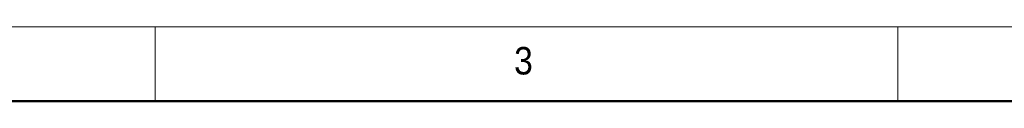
# Model space of a CAD drawing. Header units: millimetres. Extents: x 35 to 2905, y -50 to 2044.
# Tile 12 of 27: x 706 to 1170, y 2009 to 2044. Entities that reach past the tile are written whole.
import ezdxf

# ---------------------------------------------------------------- set-up
doc = ezdxf.new("R2010")
doc.units = ezdxf.units.MM
doc.header["$LTSCALE"] = 7
doc.linetypes.add('SLD-Solid', pattern=[0])
doc.styles.add('SLDTEXTSTYLE4', font='GOTHIC.TTF', dxfattribs={"width": 0.913})

msp = doc.modelspace()

# ---------------------------------------------------------------- linework, layer by layer
at = {"color": 7, "linetype": 'SLD-Solid', "lineweight": 18}
for p, q in [((2905, 2044), (35, 2044)), ((770, 2044), (770, 2009)), ((1120, 2009), (1120, 2044)), ((70, 2009), (2870, 2009))]:
    msp.add_line(p, q, dxfattribs=at)
at = {"color": 7, "linetype": 'SLD-Solid', "lineweight": 50}
msp.add_line((2870, 2009), (70, 2009), dxfattribs=at)

# ---------------------------------------------------------------- texts
at = {"color": 7, "linetype": 'Continuous', "lineweight": 0, "insert": (939.1666667, 2034.5241742), "char_height": 12.9645833, "attachment_point": 1, "style": 'SLDTEXTSTYLE4'}
msp.add_mtext('3', dxfattribs=at)

doc.saveas('drawing.dxf')
